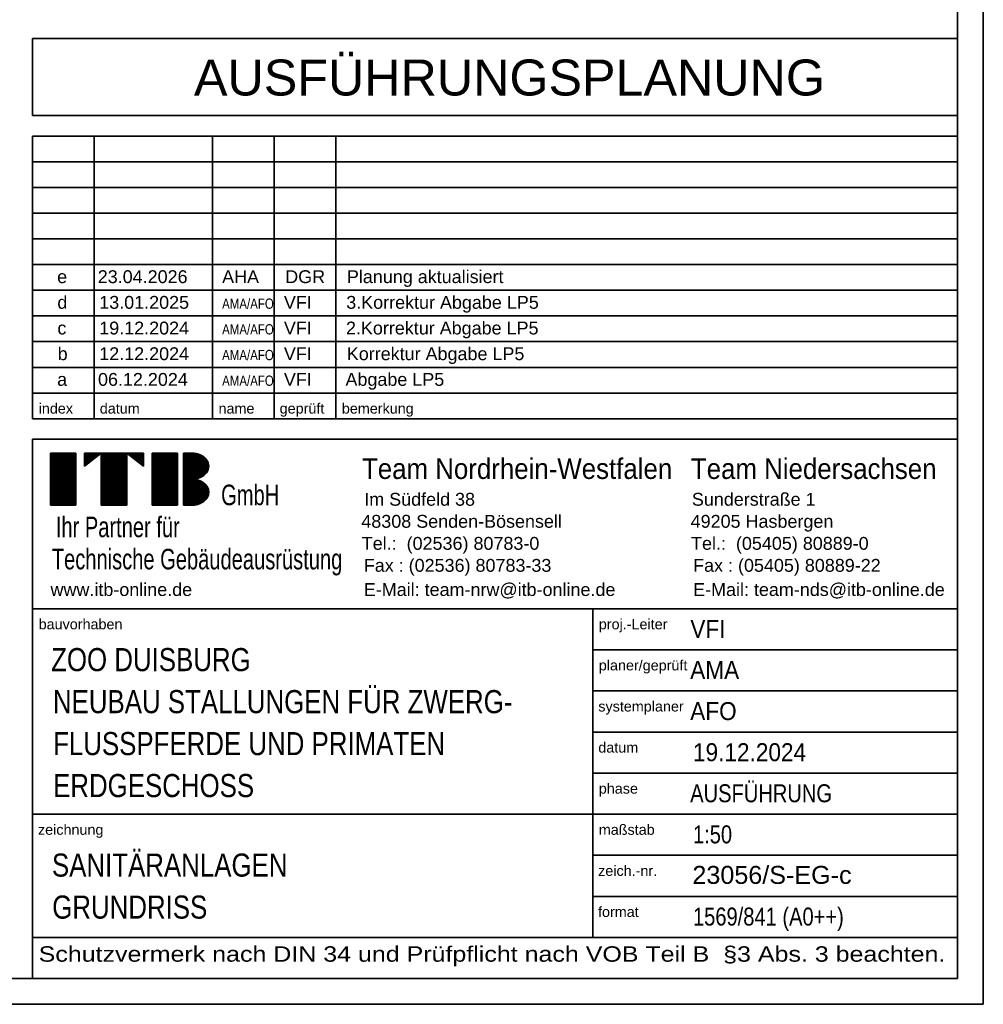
# Model space of a CAD drawing. Extents: x -181 to 1388, y 138 to 979.
# Tile 70 of 82: x 1201 to 1388, y 138 to 330. Entities that reach past the tile are written whole.
import ezdxf

# ---------------------------------------------------------------- set-up
doc = ezdxf.new("R2010")
doc.units = 0
doc.layers.get('0').update_dxf_attribs({"lineweight": 25})
for name, color, linetype, lineweight in [('Rahmen-A0U86KLAPE', 7, 'Continuous', 35), ('X_Rahmen', 7, 'Continuous', 25), ('X_Stempel', 7, 'Continuous', 35)]:
    doc.layers.add(name, color=color, linetype=linetype, lineweight=lineweight)
doc.styles.get("Standard").update_dxf_attribs({"font": 'arial.ttf'})

# ---------------------------------------------------------------- blocks, each defined once
blk = doc.blocks.new('Blockreferenz-A07F5V03WF')
at = {"layer": 'Rahmen-A0U86KLAPE', "color": 0, "linetype": 'ByBlock', "ltscale": 0.35}
for p, q in [((1388.17, 137.99), (1388.17, 978.99)), ((1383.17, 142.99), (1383.17, 973.99)), ((-160.83, 142.99), (1383.17, 142.99)), ((-180.83, 137.99), (1388.17, 137.99))]:
    blk.add_line(p, q, dxfattribs=at)
blk = doc.blocks.new('Blockreferenz-A07F5V07WF')
at = {"color": 0, "linetype": 'ByBlock', "ltscale": 0.35}
for p, q in [((1383.17, 325.99), (1203.17, 325.99)), ((1203.17, 310.99), (1203.17, 325.99)), ((1383.17, 310.99), (1203.17, 310.99)), ((1383.17, 306.99), (1203.17, 306.99)), ((1203.17, 251.99), (1203.17, 306.99)), ((1215.17, 251.99), (1215.17, 306.99)), ((1238.17, 251.99), (1238.17, 306.99)), ((1250.17, 251.99), (1250.17, 306.99)), ((1262.17, 251.99), (1262.17, 306.99)), ((1383.17, 301.99), (1203.17, 301.99)), ((1383.17, 296.99), (1203.17, 296.99)), ((1383.17, 291.99), (1203.17, 291.99)), ((1383.17, 286.99), (1203.17, 286.99)), ((1383.17, 281.99), (1203.17, 281.99)), ((1383.17, 276.99), (1203.17, 276.99)), ((1383.17, 271.99), (1203.17, 271.99)), ((1383.17, 266.99), (1203.17, 266.99)), ((1383.17, 261.99), (1203.17, 261.99)), ((1383.17, 256.99), (1203.17, 256.99)), ((1383.17, 251.99), (1203.17, 251.99)), ((1383.17, 247.99), (1203.17, 247.99)), ((1203.17, 142.99), (1203.17, 247.99)), ((1383.17, 214.99), (1203.17, 214.99)), ((1312.17, 150.99), (1312.17, 214.99)), ((1383.17, 206.99), (1312.17, 206.99)), ((1383.17, 198.99), (1312.17, 198.99)), ((1383.17, 190.99), (1312.17, 190.99)), ((1383.17, 182.99), (1312.17, 182.99)), ((1383.17, 174.99), (1203.17, 174.99)), ((1383.17, 166.99), (1312.17, 166.99)), ((1383.17, 158.99), (1312.17, 158.99)), ((1383.17, 150.99), (1203.17, 150.99)), ((1383.17, 142.99), (1203.17, 142.99))]:
    blk.add_line(p, q, dxfattribs=at)
at = {"color": 169, "linetype": 'ByBlock', "ltscale": 0.35, "true_color": 0x262f66}
for p, q in [((1206.66, 245.29), (1211.61, 245.29)), ((1206.66, 235.15), (1206.66, 245.29)), ((1206.66, 245.28), (1211.61, 245.28)), ((1206.66, 245.21), (1211.61, 245.21)), ((1206.66, 245.15), (1211.61, 245.15)), ((1206.66, 245.08), (1211.61, 245.08)), ((1206.66, 245.02), (1211.61, 245.02)), ((1206.66, 244.95), (1211.61, 244.95)), ((1206.66, 244.88), (1211.61, 244.88)), ((1206.66, 244.82), (1211.61, 244.82)), ((1206.66, 244.75), (1211.61, 244.75)), ((1206.66, 244.69), (1211.61, 244.69)), ((1206.66, 244.62), (1211.61, 244.62)), ((1206.66, 244.55), (1211.61, 244.55)), ((1206.66, 244.49), (1211.61, 244.49)), ((1206.66, 244.42), (1211.61, 244.42)), ((1206.66, 244.36), (1211.61, 244.36)), ((1206.66, 244.29), (1211.61, 244.29)), ((1206.66, 244.22), (1211.61, 244.22)), ((1206.66, 244.16), (1211.61, 244.16)), ((1206.66, 244.09), (1211.61, 244.09)), ((1206.66, 244.03), (1211.61, 244.03)), ((1206.66, 243.96), (1211.61, 243.96)), ((1206.66, 243.89), (1211.61, 243.89)), ((1206.66, 243.83), (1211.61, 243.83)), ((1206.66, 243.76), (1211.61, 243.76)), ((1206.66, 243.7), (1211.61, 243.7)), ((1206.66, 243.63), (1211.61, 243.63)), ((1206.66, 243.56), (1211.61, 243.56)), ((1206.66, 243.5), (1211.61, 243.5)), ((1211.61, 245.29), (1211.61, 235.15)), ((1213.25, 245.29), (1224.78, 245.29)), ((1213.25, 242.75), (1213.25, 245.29)), ((1216.55, 245.29), (1213.25, 242.75)), ((1213.25, 245.28), (1216.54, 245.28)), ((1213.25, 245.21), (1216.45, 245.21)), ((1213.25, 245.15), (1216.37, 245.15)), ((1213.25, 245.08), (1216.28, 245.08)), ((1213.25, 245.02), (1216.2, 245.02)), ((1213.25, 244.95), (1216.11, 244.95)), ((1213.25, 244.88), (1216.02, 244.88)), ((1213.25, 244.82), (1215.94, 244.82)), ((1213.25, 244.75), (1215.85, 244.75)), ((1213.25, 244.69), (1215.77, 244.69)), ((1213.25, 244.62), (1215.68, 244.62)), ((1213.25, 244.55), (1215.6, 244.55)), ((1213.25, 244.49), (1215.51, 244.49)), ((1213.25, 244.42), (1215.42, 244.42)), ((1213.25, 244.36), (1215.34, 244.36)), ((1213.25, 244.29), (1215.25, 244.29)), ((1213.25, 244.22), (1215.17, 244.22)), ((1213.25, 244.16), (1215.08, 244.16)), ((1213.25, 244.09), (1214.99, 244.09)), ((1213.25, 244.03), (1214.91, 244.03)), ((1213.25, 243.96), (1214.82, 243.96)), ((1213.25, 243.89), (1214.74, 243.89)), ((1213.25, 243.83), (1214.65, 243.83)), ((1213.25, 243.76), (1214.57, 243.76)), ((1213.25, 243.7), (1214.48, 243.7)), ((1213.25, 243.63), (1214.39, 243.63)), ((1213.25, 243.56), (1214.31, 243.56)), ((1213.25, 243.5), (1214.22, 243.5)), ((1216.55, 235.15), (1216.55, 245.29)), ((1216.55, 235.15), (1216.55, 245.29)), ((1216.55, 245.28), (1221.49, 245.28)), ((1216.55, 245.21), (1221.49, 245.21)), ((1216.55, 245.15), (1221.49, 245.15)), ((1216.55, 245.08), (1221.49, 245.08)), ((1216.55, 245.02), (1221.49, 245.02)), ((1216.55, 244.95), (1221.49, 244.95)), ((1216.55, 244.88), (1221.49, 244.88)), ((1216.55, 244.82), (1221.49, 244.82)), ((1216.55, 244.75), (1221.49, 244.75)), ((1216.55, 244.69), (1221.49, 244.69)), ((1216.55, 244.62), (1221.49, 244.62)), ((1216.55, 244.55), (1221.49, 244.55)), ((1216.55, 244.49), (1221.49, 244.49)), ((1216.55, 244.42), (1221.49, 244.42)), ((1216.55, 244.36), (1221.49, 244.36)), ((1216.55, 244.29), (1221.49, 244.29)), ((1216.55, 244.22), (1221.49, 244.22)), ((1216.55, 244.16), (1221.49, 244.16)), ((1216.55, 244.09), (1221.49, 244.09)), ((1216.55, 244.03), (1221.49, 244.03)), ((1216.55, 243.96), (1221.49, 243.96)), ((1216.55, 243.89), (1221.49, 243.89)), ((1216.55, 243.83), (1221.49, 243.83)), ((1216.55, 243.76), (1221.49, 243.76)), ((1216.55, 243.7), (1221.49, 243.7)), ((1216.55, 243.63), (1221.49, 243.63)), ((1216.55, 243.56), (1221.49, 243.56)), ((1216.55, 243.5), (1221.49, 243.5)), ((1221.49, 245.29), (1221.49, 235.15)), ((1224.78, 242.75), (1221.49, 245.29)), ((1224.78, 242.75), (1221.49, 245.29)), ((1221.5, 245.28), (1224.78, 245.28)), ((1221.58, 245.21), (1224.78, 245.21)), ((1221.67, 245.15), (1224.78, 245.15)), ((1221.76, 245.08), (1224.78, 245.08)), ((1221.84, 245.02), (1224.78, 245.02)), ((1221.93, 244.95), (1224.78, 244.95)), ((1222.01, 244.88), (1224.78, 244.88)), ((1222.1, 244.82), (1224.78, 244.82)), ((1222.18, 244.75), (1224.78, 244.75)), ((1222.27, 244.69), (1224.78, 244.69)), ((1222.36, 244.62), (1224.78, 244.62)), ((1222.44, 244.55), (1224.78, 244.55)), ((1222.53, 244.49), (1224.78, 244.49)), ((1222.61, 244.42), (1224.78, 244.42)), ((1222.7, 244.36), (1224.78, 244.36)), ((1222.79, 244.29), (1224.78, 244.29)), ((1222.87, 244.22), (1224.78, 244.22)), ((1222.96, 244.16), (1224.78, 244.16)), ((1223.04, 244.09), (1224.78, 244.09)), ((1223.13, 244.03), (1224.78, 244.03)), ((1223.21, 243.96), (1224.78, 243.96)), ((1223.3, 243.89), (1224.78, 243.89)), ((1223.39, 243.83), (1224.78, 243.83)), ((1223.47, 243.76), (1224.78, 243.76)), ((1223.56, 243.7), (1224.78, 243.7)), ((1223.64, 243.63), (1224.78, 243.63)), ((1223.73, 243.56), (1224.78, 243.56)), ((1223.81, 243.5), (1224.78, 243.5)), ((1224.78, 245.29), (1224.78, 242.75)), ((1226.43, 245.29), (1231.37, 245.29)), ((1226.43, 235.15), (1226.43, 245.29)), ((1226.43, 245.28), (1231.37, 245.28)), ((1226.43, 245.21), (1231.37, 245.21)), ((1226.43, 245.15), (1231.37, 245.15)), ((1226.43, 245.08), (1231.37, 245.08)), ((1226.43, 245.02), (1231.37, 245.02)), ((1226.43, 244.95), (1231.37, 244.95)), ((1226.43, 244.88), (1231.37, 244.88)), ((1226.43, 244.82), (1231.37, 244.82)), ((1226.43, 244.75), (1231.37, 244.75)), ((1226.43, 244.69), (1231.37, 244.69)), ((1226.43, 244.62), (1231.37, 244.62)), ((1226.43, 244.55), (1231.37, 244.55)), ((1226.43, 244.49), (1231.37, 244.49)), ((1226.43, 244.42), (1231.37, 244.42)), ((1226.43, 244.36), (1231.37, 244.36)), ((1226.43, 244.29), (1231.37, 244.29)), ((1226.43, 244.22), (1231.37, 244.22)), ((1226.43, 244.16), (1231.37, 244.16)), ((1226.43, 244.09), (1231.37, 244.09)), ((1226.43, 244.03), (1231.37, 244.03)), ((1226.43, 243.96), (1231.37, 243.96)), ((1226.43, 243.89), (1231.37, 243.89)), ((1226.43, 243.83), (1231.37, 243.83)), ((1226.43, 243.76), (1231.37, 243.76)), ((1226.43, 243.7), (1231.37, 243.7)), ((1226.43, 243.63), (1231.37, 243.63)), ((1226.43, 243.56), (1231.37, 243.56)), ((1226.43, 243.5), (1231.37, 243.5)), ((1231.37, 245.29), (1231.37, 235.15)), ((1232.53, 245.29), (1234.17, 245.29)), ((1232.53, 235.15), (1232.53, 245.29)), ((1232.53, 245.28), (1234.41, 245.28)), ((1232.53, 245.21), (1234.96, 245.21)), ((1232.53, 245.15), (1235.25, 245.15)), ((1232.53, 245.08), (1235.47, 245.08)), ((1232.53, 245.02), (1235.66, 245.02)), ((1232.53, 244.95), (1235.82, 244.95)), ((1232.53, 244.88), (1235.96, 244.88)), ((1232.53, 244.82), (1236.08, 244.82)), ((1232.53, 244.75), (1236.2, 244.75)), ((1232.53, 244.69), (1236.3, 244.69)), ((1232.53, 244.62), (1236.4, 244.62)), ((1232.53, 244.55), (1236.49, 244.55)), ((1232.53, 244.49), (1236.57, 244.49)), ((1232.53, 244.42), (1236.65, 244.42)), ((1232.53, 244.36), (1236.73, 244.36)), ((1232.53, 244.29), (1236.79, 244.29)), ((1232.53, 244.22), (1236.86, 244.22)), ((1232.53, 244.16), (1236.92, 244.16)), ((1232.53, 244.09), (1236.97, 244.09)), ((1232.53, 244.03), (1237.02, 244.03)), ((1232.53, 243.96), (1237.07, 243.96)), ((1232.53, 243.89), (1237.12, 243.89)), ((1232.53, 243.83), (1237.16, 243.83)), ((1232.53, 243.76), (1237.2, 243.76)), ((1232.53, 243.7), (1237.23, 243.7)), ((1232.53, 243.63), (1237.27, 243.63)), ((1232.53, 243.56), (1237.3, 243.56)), ((1232.53, 243.5), (1237.32, 243.5)), ((1206.66, 243.43), (1211.61, 243.43)), ((1206.66, 243.37), (1211.61, 243.37)), ((1206.66, 243.3), (1211.61, 243.3)), ((1206.66, 243.23), (1211.61, 243.23)), ((1206.66, 243.17), (1211.61, 243.17)), ((1206.66, 243.1), (1211.61, 243.1)), ((1206.66, 243.04), (1211.61, 243.04)), ((1206.66, 242.97), (1211.61, 242.97)), ((1206.66, 242.9), (1211.61, 242.9)), ((1206.66, 242.84), (1211.61, 242.84)), ((1206.66, 242.77), (1211.61, 242.77)), ((1206.66, 242.71), (1211.61, 242.71)), ((1206.66, 242.64), (1211.61, 242.64)), ((1206.66, 242.57), (1211.61, 242.57)), ((1206.66, 242.51), (1211.61, 242.51)), ((1206.66, 242.44), (1211.61, 242.44)), ((1206.66, 242.38), (1211.61, 242.38)), ((1206.66, 242.31), (1211.61, 242.31)), ((1206.66, 242.24), (1211.61, 242.24)), ((1206.66, 242.18), (1211.61, 242.18)), ((1206.66, 242.11), (1211.61, 242.11)), ((1206.66, 242.05), (1211.61, 242.05)), ((1206.66, 241.98), (1211.61, 241.98)), ((1206.66, 241.91), (1211.61, 241.91)), ((1206.66, 241.85), (1211.61, 241.85)), ((1206.66, 241.78), (1211.61, 241.78)), ((1206.66, 241.72), (1211.61, 241.72)), ((1206.66, 241.65), (1211.61, 241.65)), ((1206.66, 241.58), (1211.61, 241.58)), ((1213.25, 243.43), (1214.14, 243.43)), ((1213.25, 243.37), (1214.05, 243.37)), ((1213.25, 243.3), (1213.96, 243.3)), ((1213.25, 243.23), (1213.88, 243.23)), ((1213.25, 243.17), (1213.79, 243.17)), ((1213.25, 243.1), (1213.71, 243.1)), ((1213.25, 243.04), (1213.62, 243.04)), ((1213.25, 242.97), (1213.54, 242.97)), ((1213.25, 242.9), (1213.45, 242.9)), ((1213.25, 242.84), (1213.36, 242.84)), ((1213.25, 242.77), (1213.28, 242.77)), ((1216.55, 243.43), (1221.49, 243.43)), ((1216.55, 243.37), (1221.49, 243.37)), ((1216.55, 243.3), (1221.49, 243.3)), ((1216.55, 243.23), (1221.49, 243.23)), ((1216.55, 243.17), (1221.49, 243.17)), ((1216.55, 243.1), (1221.49, 243.1)), ((1216.55, 243.04), (1221.49, 243.04)), ((1216.55, 242.97), (1221.49, 242.97)), ((1216.55, 242.9), (1221.49, 242.9)), ((1216.55, 242.84), (1221.49, 242.84)), ((1216.55, 242.77), (1221.49, 242.77)), ((1216.55, 242.71), (1221.49, 242.71)), ((1216.55, 242.64), (1221.49, 242.64)), ((1216.55, 242.57), (1221.49, 242.57)), ((1216.55, 242.51), (1221.49, 242.51)), ((1216.55, 242.44), (1221.49, 242.44)), ((1216.55, 242.38), (1221.49, 242.38)), ((1216.55, 242.31), (1221.49, 242.31)), ((1216.55, 242.24), (1221.49, 242.24)), ((1216.55, 242.18), (1221.49, 242.18)), ((1216.55, 242.11), (1221.49, 242.11)), ((1216.55, 242.05), (1221.49, 242.05)), ((1216.55, 241.98), (1221.49, 241.98)), ((1216.55, 241.91), (1221.49, 241.91)), ((1216.55, 241.85), (1221.49, 241.85)), ((1216.55, 241.78), (1221.49, 241.78)), ((1216.55, 241.72), (1221.49, 241.72)), ((1216.55, 241.65), (1221.49, 241.65)), ((1216.55, 241.58), (1221.49, 241.58)), ((1223.9, 243.43), (1224.78, 243.43)), ((1223.99, 243.37), (1224.78, 243.37)), ((1224.07, 243.3), (1224.78, 243.3)), ((1224.16, 243.23), (1224.78, 243.23)), ((1224.24, 243.17), (1224.78, 243.17)), ((1224.33, 243.1), (1224.78, 243.1)), ((1224.42, 243.04), (1224.78, 243.04)), ((1224.5, 242.97), (1224.78, 242.97)), ((1224.59, 242.9), (1224.78, 242.9)), ((1224.67, 242.84), (1224.78, 242.84)), ((1224.76, 242.77), (1224.78, 242.77)), ((1226.43, 243.43), (1231.37, 243.43)), ((1226.43, 243.37), (1231.37, 243.37)), ((1226.43, 243.3), (1231.37, 243.3)), ((1226.43, 243.23), (1231.37, 243.23)), ((1226.43, 243.17), (1231.37, 243.17)), ((1226.43, 243.1), (1231.37, 243.1)), ((1226.43, 243.04), (1231.37, 243.04)), ((1226.43, 242.97), (1231.37, 242.97)), ((1226.43, 242.9), (1231.37, 242.9)), ((1226.43, 242.84), (1231.37, 242.84)), ((1226.43, 242.77), (1231.37, 242.77)), ((1226.43, 242.71), (1231.37, 242.71)), ((1226.43, 242.64), (1231.37, 242.64)), ((1226.43, 242.57), (1231.37, 242.57)), ((1226.43, 242.51), (1231.37, 242.51)), ((1226.43, 242.44), (1231.37, 242.44)), ((1226.43, 242.38), (1231.37, 242.38)), ((1226.43, 242.31), (1231.37, 242.31)), ((1226.43, 242.24), (1231.37, 242.24)), ((1226.43, 242.18), (1231.37, 242.18)), ((1226.43, 242.11), (1231.37, 242.11)), ((1226.43, 242.05), (1231.37, 242.05)), ((1226.43, 241.98), (1231.37, 241.98)), ((1226.43, 241.91), (1231.37, 241.91)), ((1226.43, 241.85), (1231.37, 241.85)), ((1226.43, 241.78), (1231.37, 241.78)), ((1226.43, 241.72), (1231.37, 241.72)), ((1226.43, 241.65), (1231.37, 241.65)), ((1226.43, 241.58), (1231.37, 241.58)), ((1232.53, 243.43), (1237.35, 243.43)), ((1232.53, 243.37), (1237.37, 243.37)), ((1232.53, 243.3), (1237.39, 243.3)), ((1232.53, 243.23), (1237.41, 243.23)), ((1232.53, 243.17), (1237.42, 243.17)), ((1232.53, 243.1), (1237.44, 243.1)), ((1232.53, 243.04), (1237.45, 243.04)), ((1232.53, 242.97), (1237.46, 242.97)), ((1232.53, 242.9), (1237.46, 242.9)), ((1232.53, 242.84), (1237.47, 242.84)), ((1232.53, 242.77), (1237.47, 242.77)), ((1232.53, 242.71), (1237.47, 242.71)), ((1232.53, 242.64), (1237.47, 242.64)), ((1232.53, 242.57), (1237.46, 242.57)), ((1232.53, 242.51), (1237.45, 242.51)), ((1232.53, 242.44), (1237.44, 242.44)), ((1232.53, 242.38), (1237.43, 242.38)), ((1232.53, 242.31), (1237.42, 242.31)), ((1232.53, 242.24), (1237.4, 242.24)), ((1232.53, 242.18), (1237.38, 242.18)), ((1232.53, 242.11), (1237.36, 242.11)), ((1232.53, 242.05), (1237.34, 242.05)), ((1232.53, 241.98), (1237.31, 241.98)), ((1232.53, 241.91), (1237.28, 241.91)), ((1232.53, 241.85), (1237.25, 241.85)), ((1232.53, 241.78), (1237.22, 241.78)), ((1232.53, 241.72), (1237.18, 241.72)), ((1232.53, 241.65), (1237.14, 241.65)), ((1232.53, 241.58), (1237.1, 241.58)), ((1206.66, 241.52), (1211.61, 241.52)), ((1206.66, 241.45), (1211.61, 241.45)), ((1206.66, 241.39), (1211.61, 241.39)), ((1206.66, 241.32), (1211.61, 241.32)), ((1206.66, 241.25), (1211.61, 241.25)), ((1206.66, 241.19), (1211.61, 241.19)), ((1206.66, 241.12), (1211.61, 241.12)), ((1206.66, 241.06), (1211.61, 241.06)), ((1206.66, 240.99), (1211.61, 240.99)), ((1206.66, 240.92), (1211.61, 240.92)), ((1206.66, 240.86), (1211.61, 240.86)), ((1206.66, 240.79), (1211.61, 240.79)), ((1206.66, 240.73), (1211.61, 240.73)), ((1206.66, 240.66), (1211.61, 240.66)), ((1206.66, 240.59), (1211.61, 240.59)), ((1206.66, 240.53), (1211.61, 240.53)), ((1206.66, 240.46), (1211.61, 240.46)), ((1206.66, 240.4), (1211.61, 240.4)), ((1206.66, 240.33), (1211.61, 240.33)), ((1206.66, 240.26), (1211.61, 240.26)), ((1206.66, 240.2), (1211.61, 240.2)), ((1206.66, 240.13), (1211.61, 240.13)), ((1206.66, 240.07), (1211.61, 240.07)), ((1206.66, 240), (1211.61, 240)), ((1206.66, 239.93), (1211.61, 239.93)), ((1206.66, 239.87), (1211.61, 239.87)), ((1206.66, 239.8), (1211.61, 239.8)), ((1206.66, 239.74), (1211.61, 239.74)), ((1206.66, 239.67), (1211.61, 239.67)), ((1216.55, 241.52), (1221.49, 241.52)), ((1216.55, 241.45), (1221.49, 241.45)), ((1216.55, 241.39), (1221.49, 241.39)), ((1216.55, 241.32), (1221.49, 241.32)), ((1216.55, 241.25), (1221.49, 241.25)), ((1216.55, 241.19), (1221.49, 241.19)), ((1216.55, 241.12), (1221.49, 241.12)), ((1216.55, 241.06), (1221.49, 241.06)), ((1216.55, 240.99), (1221.49, 240.99)), ((1216.55, 240.92), (1221.49, 240.92)), ((1216.55, 240.86), (1221.49, 240.86)), ((1216.55, 240.79), (1221.49, 240.79)), ((1216.55, 240.73), (1221.49, 240.73)), ((1216.55, 240.66), (1221.49, 240.66)), ((1216.55, 240.59), (1221.49, 240.59)), ((1216.55, 240.53), (1221.49, 240.53)), ((1216.55, 240.46), (1221.49, 240.46)), ((1216.55, 240.4), (1221.49, 240.4)), ((1216.55, 240.33), (1221.49, 240.33)), ((1216.55, 240.26), (1221.49, 240.26)), ((1216.55, 240.2), (1221.49, 240.2)), ((1216.55, 240.13), (1221.49, 240.13)), ((1216.55, 240.07), (1221.49, 240.07)), ((1216.55, 240), (1221.49, 240)), ((1216.55, 239.93), (1221.49, 239.93)), ((1216.55, 239.87), (1221.49, 239.87)), ((1216.55, 239.8), (1221.49, 239.8)), ((1216.55, 239.74), (1221.49, 239.74)), ((1216.55, 239.67), (1221.49, 239.67)), ((1226.43, 241.52), (1231.37, 241.52)), ((1226.43, 241.45), (1231.37, 241.45)), ((1226.43, 241.39), (1231.37, 241.39)), ((1226.43, 241.32), (1231.37, 241.32)), ((1226.43, 241.25), (1231.37, 241.25)), ((1226.43, 241.19), (1231.37, 241.19)), ((1226.43, 241.12), (1231.37, 241.12)), ((1226.43, 241.06), (1231.37, 241.06)), ((1226.43, 240.99), (1231.37, 240.99)), ((1226.43, 240.92), (1231.37, 240.92)), ((1226.43, 240.86), (1231.37, 240.86)), ((1226.43, 240.79), (1231.37, 240.79)), ((1226.43, 240.73), (1231.37, 240.73)), ((1226.43, 240.66), (1231.37, 240.66)), ((1226.43, 240.59), (1231.37, 240.59)), ((1226.43, 240.53), (1231.37, 240.53)), ((1226.43, 240.46), (1231.37, 240.46)), ((1226.43, 240.4), (1231.37, 240.4)), ((1226.43, 240.33), (1231.37, 240.33)), ((1226.43, 240.26), (1231.37, 240.26)), ((1226.43, 240.2), (1231.37, 240.2)), ((1226.43, 240.13), (1231.37, 240.13)), ((1226.43, 240.07), (1231.37, 240.07)), ((1226.43, 240), (1231.37, 240)), ((1226.43, 239.93), (1231.37, 239.93)), ((1226.43, 239.87), (1231.37, 239.87)), ((1226.43, 239.8), (1231.37, 239.8)), ((1226.43, 239.74), (1231.37, 239.74)), ((1226.43, 239.67), (1231.37, 239.67)), ((1232.53, 241.52), (1237.05, 241.52)), ((1232.53, 241.45), (1237, 241.45)), ((1232.53, 241.39), (1236.95, 241.39)), ((1232.53, 241.32), (1236.89, 241.32)), ((1232.53, 241.25), (1236.83, 241.25)), ((1232.53, 241.19), (1236.77, 241.19)), ((1232.53, 241.12), (1236.7, 241.12)), ((1232.53, 241.06), (1236.62, 241.06)), ((1232.53, 240.99), (1236.54, 240.99)), ((1232.53, 240.92), (1236.46, 240.92)), ((1232.53, 240.86), (1236.36, 240.86)), ((1232.53, 240.79), (1236.26, 240.79)), ((1232.53, 240.73), (1236.15, 240.73)), ((1232.53, 240.66), (1236.03, 240.66)), ((1232.53, 240.59), (1235.9, 240.59)), ((1232.53, 240.53), (1235.75, 240.53)), ((1232.53, 240.46), (1235.59, 240.46)), ((1232.53, 240.4), (1235.39, 240.4)), ((1232.53, 240.33), (1235.14, 240.33)), ((1232.53, 240.26), (1234.8, 240.26)), ((1232.53, 240.2), (1234.59, 240.2)), ((1232.53, 240.13), (1235.02, 240.13)), ((1232.53, 240.07), (1235.3, 240.07)), ((1232.53, 240), (1235.51, 240)), ((1232.53, 239.93), (1235.69, 239.93)), ((1232.53, 239.87), (1235.84, 239.87)), ((1232.53, 239.8), (1235.98, 239.8)), ((1232.53, 239.74), (1236.11, 239.74)), ((1232.53, 239.67), (1236.22, 239.67)), ((1206.66, 239.6), (1211.61, 239.6)), ((1206.66, 239.54), (1211.61, 239.54)), ((1206.66, 239.47), (1211.61, 239.47)), ((1206.66, 239.41), (1211.61, 239.41)), ((1206.66, 239.34), (1211.61, 239.34)), ((1206.66, 239.27), (1211.61, 239.27)), ((1206.66, 239.21), (1211.61, 239.21)), ((1206.66, 239.14), (1211.61, 239.14)), ((1206.66, 239.08), (1211.61, 239.08)), ((1206.66, 239.01), (1211.61, 239.01)), ((1206.66, 238.94), (1211.61, 238.94)), ((1206.66, 238.88), (1211.61, 238.88)), ((1206.66, 238.81), (1211.61, 238.81)), ((1206.66, 238.75), (1211.61, 238.75)), ((1206.66, 238.68), (1211.61, 238.68)), ((1206.66, 238.61), (1211.61, 238.61)), ((1206.66, 238.55), (1211.61, 238.55)), ((1206.66, 238.48), (1211.61, 238.48)), ((1206.66, 238.42), (1211.61, 238.42)), ((1206.66, 238.35), (1211.61, 238.35)), ((1206.66, 238.28), (1211.61, 238.28)), ((1206.66, 238.22), (1211.61, 238.22)), ((1206.66, 238.15), (1211.61, 238.15)), ((1206.66, 238.09), (1211.61, 238.09)), ((1206.66, 238.02), (1211.61, 238.02)), ((1206.66, 237.95), (1211.61, 237.95)), ((1206.66, 237.89), (1211.61, 237.89)), ((1206.66, 237.82), (1211.61, 237.82)), ((1206.66, 237.76), (1211.61, 237.76)), ((1206.66, 237.69), (1211.61, 237.69)), ((1216.55, 239.6), (1221.49, 239.6)), ((1216.55, 239.54), (1221.49, 239.54)), ((1216.55, 239.47), (1221.49, 239.47)), ((1216.55, 239.41), (1221.49, 239.41)), ((1216.55, 239.34), (1221.49, 239.34)), ((1216.55, 239.27), (1221.49, 239.27)), ((1216.55, 239.21), (1221.49, 239.21)), ((1216.55, 239.14), (1221.49, 239.14)), ((1216.55, 239.08), (1221.49, 239.08)), ((1216.55, 239.01), (1221.49, 239.01)), ((1216.55, 238.94), (1221.49, 238.94)), ((1216.55, 238.88), (1221.49, 238.88)), ((1216.55, 238.81), (1221.49, 238.81)), ((1216.55, 238.75), (1221.49, 238.75)), ((1216.55, 238.68), (1221.49, 238.68)), ((1216.55, 238.61), (1221.49, 238.61)), ((1216.55, 238.55), (1221.49, 238.55)), ((1216.55, 238.48), (1221.49, 238.48)), ((1216.55, 238.42), (1221.49, 238.42)), ((1216.55, 238.35), (1221.49, 238.35)), ((1216.55, 238.28), (1221.49, 238.28)), ((1216.55, 238.22), (1221.49, 238.22)), ((1216.55, 238.15), (1221.49, 238.15)), ((1216.55, 238.09), (1221.49, 238.09)), ((1216.55, 238.02), (1221.49, 238.02)), ((1216.55, 237.95), (1221.49, 237.95)), ((1216.55, 237.89), (1221.49, 237.89)), ((1216.55, 237.82), (1221.49, 237.82)), ((1216.55, 237.76), (1221.49, 237.76)), ((1216.55, 237.69), (1221.49, 237.69)), ((1226.43, 239.6), (1231.37, 239.6)), ((1226.43, 239.54), (1231.37, 239.54)), ((1226.43, 239.47), (1231.37, 239.47)), ((1226.43, 239.41), (1231.37, 239.41)), ((1226.43, 239.34), (1231.37, 239.34)), ((1226.43, 239.27), (1231.37, 239.27)), ((1226.43, 239.21), (1231.37, 239.21)), ((1226.43, 239.14), (1231.37, 239.14)), ((1226.43, 239.08), (1231.37, 239.08)), ((1226.43, 239.01), (1231.37, 239.01)), ((1226.43, 238.94), (1231.37, 238.94)), ((1226.43, 238.88), (1231.37, 238.88)), ((1226.43, 238.81), (1231.37, 238.81)), ((1226.43, 238.75), (1231.37, 238.75)), ((1226.43, 238.68), (1231.37, 238.68)), ((1226.43, 238.61), (1231.37, 238.61)), ((1226.43, 238.55), (1231.37, 238.55)), ((1226.43, 238.48), (1231.37, 238.48)), ((1226.43, 238.42), (1231.37, 238.42)), ((1226.43, 238.35), (1231.37, 238.35)), ((1226.43, 238.28), (1231.37, 238.28)), ((1226.43, 238.22), (1231.37, 238.22)), ((1226.43, 238.15), (1231.37, 238.15)), ((1226.43, 238.09), (1231.37, 238.09)), ((1226.43, 238.02), (1231.37, 238.02)), ((1226.43, 237.95), (1231.37, 237.95)), ((1226.43, 237.89), (1231.37, 237.89)), ((1226.43, 237.82), (1231.37, 237.82)), ((1226.43, 237.76), (1231.37, 237.76)), ((1226.43, 237.69), (1231.37, 237.69)), ((1232.53, 239.6), (1236.32, 239.6)), ((1232.53, 239.54), (1236.42, 239.54)), ((1232.53, 239.47), (1236.51, 239.47)), ((1232.53, 239.41), (1236.59, 239.41)), ((1232.53, 239.34), (1236.67, 239.34)), ((1232.53, 239.27), (1236.74, 239.27)), ((1232.53, 239.21), (1236.81, 239.21)), ((1232.53, 239.14), (1236.87, 239.14)), ((1232.53, 239.08), (1236.93, 239.08)), ((1232.53, 239.01), (1236.98, 239.01)), ((1232.53, 238.94), (1237.03, 238.94)), ((1232.53, 238.88), (1237.08, 238.88)), ((1232.53, 238.81), (1237.12, 238.81)), ((1232.53, 238.75), (1237.17, 238.75)), ((1232.53, 238.68), (1237.2, 238.68)), ((1232.53, 238.61), (1237.24, 238.61)), ((1232.53, 238.55), (1237.27, 238.55)), ((1232.53, 238.48), (1237.3, 238.48)), ((1232.53, 238.42), (1237.33, 238.42)), ((1232.53, 238.35), (1237.35, 238.35)), ((1232.53, 238.28), (1237.38, 238.28)), ((1232.53, 238.22), (1237.39, 238.22)), ((1232.53, 238.15), (1237.41, 238.15)), ((1232.53, 238.09), (1237.43, 238.09)), ((1232.53, 238.02), (1237.44, 238.02)), ((1232.53, 237.95), (1237.45, 237.95)), ((1232.53, 237.89), (1237.46, 237.89)), ((1232.53, 237.82), (1237.46, 237.82)), ((1232.53, 237.76), (1237.47, 237.76)), ((1232.53, 237.69), (1237.47, 237.69)), ((1206.66, 237.62), (1211.61, 237.62)), ((1206.66, 237.56), (1211.61, 237.56)), ((1206.66, 237.49), (1211.61, 237.49)), ((1206.66, 237.43), (1211.61, 237.43)), ((1206.66, 237.36), (1211.61, 237.36)), ((1206.66, 237.29), (1211.61, 237.29)), ((1206.66, 237.23), (1211.61, 237.23)), ((1206.66, 237.16), (1211.61, 237.16)), ((1206.66, 237.1), (1211.61, 237.1)), ((1206.66, 237.03), (1211.61, 237.03)), ((1206.66, 236.96), (1211.61, 236.96)), ((1206.66, 236.9), (1211.61, 236.9)), ((1206.66, 236.83), (1211.61, 236.83)), ((1206.66, 236.77), (1211.61, 236.77)), ((1206.66, 236.7), (1211.61, 236.7)), ((1206.66, 236.63), (1211.61, 236.63)), ((1206.66, 236.57), (1211.61, 236.57)), ((1206.66, 236.5), (1211.61, 236.5)), ((1206.66, 236.44), (1211.61, 236.44)), ((1206.66, 236.37), (1211.61, 236.37)), ((1206.66, 236.3), (1211.61, 236.3)), ((1206.66, 236.24), (1211.61, 236.24)), ((1206.66, 236.17), (1211.61, 236.17)), ((1206.66, 236.11), (1211.61, 236.11)), ((1206.66, 236.04), (1211.61, 236.04)), ((1206.66, 235.97), (1211.61, 235.97)), ((1206.66, 235.91), (1211.61, 235.91)), ((1206.66, 235.84), (1211.61, 235.84)), ((1206.66, 235.78), (1211.61, 235.78)), ((1216.55, 237.62), (1221.49, 237.62)), ((1216.55, 237.56), (1221.49, 237.56)), ((1216.55, 237.49), (1221.49, 237.49)), ((1216.55, 237.43), (1221.49, 237.43)), ((1216.55, 237.36), (1221.49, 237.36)), ((1216.55, 237.29), (1221.49, 237.29)), ((1216.55, 237.23), (1221.49, 237.23)), ((1216.55, 237.16), (1221.49, 237.16)), ((1216.55, 237.1), (1221.49, 237.1)), ((1216.55, 237.03), (1221.49, 237.03)), ((1216.55, 236.96), (1221.49, 236.96)), ((1216.55, 236.9), (1221.49, 236.9)), ((1216.55, 236.83), (1221.49, 236.83)), ((1216.55, 236.77), (1221.49, 236.77)), ((1216.55, 236.7), (1221.49, 236.7)), ((1216.55, 236.63), (1221.49, 236.63)), ((1216.55, 236.57), (1221.49, 236.57)), ((1216.55, 236.5), (1221.49, 236.5)), ((1216.55, 236.44), (1221.49, 236.44)), ((1216.55, 236.37), (1221.49, 236.37)), ((1216.55, 236.3), (1221.49, 236.3)), ((1216.55, 236.24), (1221.49, 236.24)), ((1216.55, 236.17), (1221.49, 236.17)), ((1216.55, 236.11), (1221.49, 236.11)), ((1216.55, 236.04), (1221.49, 236.04)), ((1216.55, 235.97), (1221.49, 235.97)), ((1216.55, 235.91), (1221.49, 235.91)), ((1216.55, 235.84), (1221.49, 235.84)), ((1216.55, 235.78), (1221.49, 235.78)), ((1226.43, 237.62), (1231.37, 237.62)), ((1226.43, 237.56), (1231.37, 237.56)), ((1226.43, 237.49), (1231.37, 237.49)), ((1226.43, 237.43), (1231.37, 237.43)), ((1226.43, 237.36), (1231.37, 237.36)), ((1226.43, 237.29), (1231.37, 237.29)), ((1226.43, 237.23), (1231.37, 237.23)), ((1226.43, 237.16), (1231.37, 237.16)), ((1226.43, 237.1), (1231.37, 237.1)), ((1226.43, 237.03), (1231.37, 237.03)), ((1226.43, 236.96), (1231.37, 236.96)), ((1226.43, 236.9), (1231.37, 236.9)), ((1226.43, 236.83), (1231.37, 236.83)), ((1226.43, 236.77), (1231.37, 236.77)), ((1226.43, 236.7), (1231.37, 236.7)), ((1226.43, 236.63), (1231.37, 236.63)), ((1226.43, 236.57), (1231.37, 236.57)), ((1226.43, 236.5), (1231.37, 236.5)), ((1226.43, 236.44), (1231.37, 236.44)), ((1226.43, 236.37), (1231.37, 236.37)), ((1226.43, 236.3), (1231.37, 236.3)), ((1226.43, 236.24), (1231.37, 236.24)), ((1226.43, 236.17), (1231.37, 236.17)), ((1226.43, 236.11), (1231.37, 236.11)), ((1226.43, 236.04), (1231.37, 236.04)), ((1226.43, 235.97), (1231.37, 235.97)), ((1226.43, 235.91), (1231.37, 235.91)), ((1226.43, 235.84), (1231.37, 235.84)), ((1226.43, 235.78), (1231.37, 235.78)), ((1232.53, 237.62), (1237.47, 237.62)), ((1232.53, 237.56), (1237.46, 237.56)), ((1232.53, 237.49), (1237.46, 237.49)), ((1232.53, 237.43), (1237.45, 237.43)), ((1232.53, 237.36), (1237.44, 237.36)), ((1232.53, 237.29), (1237.43, 237.29)), ((1232.53, 237.23), (1237.42, 237.23)), ((1232.53, 237.16), (1237.4, 237.16)), ((1232.53, 237.1), (1237.38, 237.1)), ((1232.53, 237.03), (1237.36, 237.03)), ((1232.53, 236.96), (1237.33, 236.96)), ((1232.53, 236.9), (1237.31, 236.9)), ((1232.53, 236.83), (1237.28, 236.83)), ((1232.53, 236.77), (1237.25, 236.77)), ((1232.53, 236.7), (1237.21, 236.7)), ((1232.53, 236.63), (1237.17, 236.63)), ((1232.53, 236.57), (1237.13, 236.57)), ((1232.53, 236.5), (1237.09, 236.5)), ((1232.53, 236.44), (1237.04, 236.44)), ((1232.53, 236.37), (1236.99, 236.37)), ((1232.53, 236.3), (1236.94, 236.3)), ((1232.53, 236.24), (1236.88, 236.24)), ((1232.53, 236.17), (1236.82, 236.17)), ((1232.53, 236.11), (1236.75, 236.11)), ((1232.53, 236.04), (1236.68, 236.04)), ((1232.53, 235.97), (1236.61, 235.97)), ((1232.53, 235.91), (1236.53, 235.91)), ((1232.53, 235.84), (1236.44, 235.84)), ((1232.53, 235.78), (1236.34, 235.78)), ((1206.66, 235.71), (1211.61, 235.71)), ((1206.66, 235.64), (1211.61, 235.64)), ((1206.66, 235.58), (1211.61, 235.58)), ((1206.66, 235.51), (1211.61, 235.51)), ((1206.66, 235.45), (1211.61, 235.45)), ((1206.66, 235.38), (1211.61, 235.38)), ((1206.66, 235.31), (1211.61, 235.31)), ((1206.66, 235.25), (1211.61, 235.25)), ((1206.66, 235.18), (1211.61, 235.18)), ((1211.61, 235.15), (1206.66, 235.15)), ((1216.55, 235.71), (1221.49, 235.71)), ((1216.55, 235.64), (1221.49, 235.64)), ((1216.55, 235.58), (1221.49, 235.58)), ((1216.55, 235.51), (1221.49, 235.51)), ((1216.55, 235.45), (1221.49, 235.45)), ((1216.55, 235.38), (1221.49, 235.38)), ((1216.55, 235.31), (1221.49, 235.31)), ((1216.55, 235.25), (1221.49, 235.25)), ((1216.55, 235.18), (1221.49, 235.18)), ((1221.49, 235.15), (1216.55, 235.15)), ((1221.49, 235.15), (1216.55, 235.15)), ((1226.43, 235.71), (1231.37, 235.71)), ((1226.43, 235.64), (1231.37, 235.64)), ((1226.43, 235.58), (1231.37, 235.58)), ((1226.43, 235.51), (1231.37, 235.51)), ((1226.43, 235.45), (1231.37, 235.45)), ((1226.43, 235.38), (1231.37, 235.38)), ((1226.43, 235.31), (1231.37, 235.31)), ((1226.43, 235.25), (1231.37, 235.25)), ((1226.43, 235.18), (1231.37, 235.18)), ((1231.37, 235.15), (1226.43, 235.15)), ((1232.53, 235.71), (1236.24, 235.71)), ((1232.53, 235.64), (1236.13, 235.64)), ((1232.53, 235.58), (1236.01, 235.58)), ((1232.53, 235.51), (1235.87, 235.51)), ((1232.53, 235.45), (1235.72, 235.45)), ((1232.53, 235.38), (1235.55, 235.38)), ((1232.53, 235.31), (1235.34, 235.31)), ((1232.53, 235.25), (1235.09, 235.25)), ((1232.53, 235.18), (1234.7, 235.18)), ((1234.17, 235.15), (1232.53, 235.15))]:
    blk.add_line(p, q, dxfattribs=at)
at = {"color": 169, "linetype": 'ByBlock', "ltscale": 0.35, "true_color": 0x262f66, "extrusion": (0, 0, -1)}
for centre, start_param in [((1234.17, 242.75), 4.712389), ((1234.17, 237.68), 4.717625)]:
    blk.add_ellipse(centre, major_axis=(3.29, 0), ratio=0.769231, start_param=start_param, end_param=7.853982, dxfattribs=at)
at = {"color": 0, "attachment_point": 1}
for s, insert, char_height in [('{\\fArial;AUSFÜHRUNGSPLANUNG}', (1234.58, 321.91), 7), ('{\\fArial; }', (1264.07, 285.89), 2.5), ('{\\fArial;e}', (1207.96, 280.89), 2.5), ('{\\fArial;23.04.2026}', (1215.86, 280.89), 2.5), ('{\\fArial;AHA}', (1240.06, 280.89), 2.5), ('{\\fArial;DGR}', (1252.34, 280.89), 2.5), ('{\\fArial;Planung aktualisiert}', (1264.34, 280.89), 2.5), ('{\\fArial;d}', (1208, 275.89), 2.5), ('{\\fArial;3.Korrektur Abgabe LP5}', (1264.21, 275.89), 2.5), ('{\\fArial;13.01.2025}', (1216.15, 275.89), 2.5), ('{\\W0.8;\\fArial;AMA/AFO}', (1240.06, 275.39), 2), ('{\\fArial;VFI}', (1252.08, 275.89), 2.5), ('{\\fArial;c}', (1208.01, 270.89), 2.5), ('{\\fArial;19.12.2024}', (1216.15, 270.89), 2.5), ('{\\W0.8;\\fArial;AMA/AFO}', (1240.06, 270.39), 2), ('{\\fArial;VFI}', (1252.08, 270.89), 2.5), ('{\\fArial;2.Korrektur Abgabe LP5}', (1264.16, 270.89), 2.5), ('{\\fArial;b}', (1208.06, 265.89), 2.5), ('{\\fArial;12.12.2024}', (1216.15, 265.89), 2.5), ('{\\W0.8;\\fArial;AMA/AFO}', (1240.06, 265.39), 2), ('{\\fArial;VFI}', (1252.08, 265.89), 2.5), ('{\\fArial;Korrektur Abgabe LP5}', (1264.32, 265.89), 2.5), ('{\\fArial;06.12.2024}', (1215.91, 260.89), 2.5), ('{\\fArial;VFI}', (1252.08, 260.89), 2.5), ('{\\fArial;Abgabe LP5}', (1264.06, 260.89), 2.5), ('{\\fArial;a}', (1207.96, 260.89), 2.5), ('{\\W0.8;\\fArial;AMA/AFO}', (1240.06, 260.39), 2), ('{\\fArial;index}', (1204.36, 254.99), 2), ('{\\fArial;datum}', (1216.26, 254.99), 2), ('{\\fArial;geprüft}', (1251.26, 254.99), 2), ('{\\fArial;bemerkung}', (1263.36, 254.99), 2), ('{\\fArial;name}', (1239.36, 254.99), 2), ('{\\W0.9;\\fArial;Team Nordrhein-Westfalen}', (1267.28, 244.26), 4), ('{\\W0.9;\\fArial;Team Niedersachsen}', (1331.28, 244.26), 4), ('{\\W0.7;\\fArial;GmbH}', (1239.87, 239.15), 4), ('{\\fArial;Im Südfeld 38}', (1267.72, 237.55), 2.5), ('{\\fArial;Sunderstraße 1}', (1331.47, 237.55), 2.5), ('{\\W0.7;\\fArial;Ihr Partner für}', (1207.7, 232.92), 4), ('{\\fArial;48308 Senden-Bösensell}', (1267.15, 233.26), 2.5), ('{\\fArial;49205 Hasbergen}', (1331.23, 233.26), 2.5), ('{\\fArial;Tel.:  (02536) 80783-0}', (1267.23, 228.97), 2.5), ('{\\fArial;Tel.:  (05405) 80889-0}', (1331.31, 228.97), 2.5), ('{\\W0.7;\\fArial;Technische Gebäudeausrüstung}', (1206.92, 226.66), 4), ('{\\fArial;Fax : (02536) 80783-33}', (1267.63, 224.69), 2.5), ('{\\fArial;Fax : (05405) 80889-22}', (1331.71, 224.69), 2.5), ('{\\fArial;www.itb-online.de}', (1206.67, 219.98), 2.5), ('{\\fArial;E-Mail: team-nrw@itb-online.de}', (1267.63, 219.98), 2.5), ('{\\fArial;E-Mail: team-nds@itb-online.de}', (1331.71, 219.98), 2.5), ('{\\fArial;bauvorhaben}', (1204.36, 212.99), 2), ('{\\fArial;proj.-Leiter}', (1313.36, 212.99), 2), ('{\\W0.9;\\fArial;VFI}', (1331.17, 212.82), 3.5), ('{\\W0.8;\\fArial;ZOO DUISBURG}', (1206.79, 207.34), 4.5), ('{\\fArial;planer/geprüft}', (1313.36, 204.99), 2), ('{\\W0.9;\\fArial;AMA}', (1331.14, 204.82), 3.5), ('{\\W0.8;\\fArial;NEUBAU STALLUNGEN FÜR ZWERG-}', (1207.14, 199.16), 4.5), ('{\\fArial;systemplaner}', (1313.26, 196.99), 2), ('{\\W0.9;\\fArial;AFO}', (1331.14, 196.82), 3.5), ('{\\W0.8;\\fArial;FLUSSPFERDE UND PRIMATEN}', (1207.17, 190.99), 4.5), ('{\\fArial;datum}', (1313.26, 188.99), 2), ('{\\W0.9;\\fArial;19.12.2024}', (1331.68, 188.82), 3.5), ('{\\W0.8;\\fArial;ERDGESCHOSS}', (1207.17, 182.82), 4.5), ('{\\fArial;phase}', (1313.36, 180.99), 2), ('{\\W0.8;\\fArial;AUSFÜHRUNG}', (1331.14, 180.82), 3.5), ('{\\fArial;zeichnung}', (1204.23, 172.99), 2), ('{\\fArial;maßstab}', (1313.36, 172.99), 2), ('{\\W0.8;\\fArial;1:50}', (1331.68, 172.82), 3.5), ('{\\W0.8;\\fArial;SANITÄRANLAGEN}', (1206.95, 167.34), 4.5), ('{\\fArial;zeich.-nr.}', (1313.23, 164.99), 2), ('{\\W0.8;\\fArial;GRUNDRISS}', (1207, 159.16), 4.5), ('{\\fArial;format}', (1313.2, 156.99), 2), ('{\\W0.8;\\fArial;1569/841 (A0++)}', (1331.68, 156.82), 3.5), ('{\\W1.16;\\fArial;Schutzvermerk nach DIN 34 und Prüfpflicht nach VOB Teil B  §3 Abs. 3 beachten.}', (1204.36, 149.28), 3)]:
    blk.add_mtext(s, dxfattribs=dict(at, insert=insert, char_height=char_height))
at = {"color": 0, "linetype": 'ByBlock', "ltscale": 0.35, "insert": (1331.57, 164.93), "char_height": 3.5, "attachment_point": 1}
blk.add_mtext('{\\fArial;23056/S-EG-c}', dxfattribs=at)

msp = doc.modelspace()

# ---------------------------------------------------------------- block references
at = {"layer": 'X_Rahmen', "ltscale": 0.25}
msp.add_blockref('Blockreferenz-A07F5V03WF', (0, 0), dxfattribs=at)
at = {"layer": 'X_Stempel', "lineweight": -2, "ltscale": 0.13}
msp.add_blockref('Blockreferenz-A07F5V07WF', (0, 0), dxfattribs=at)

doc.saveas('drawing.dxf')
